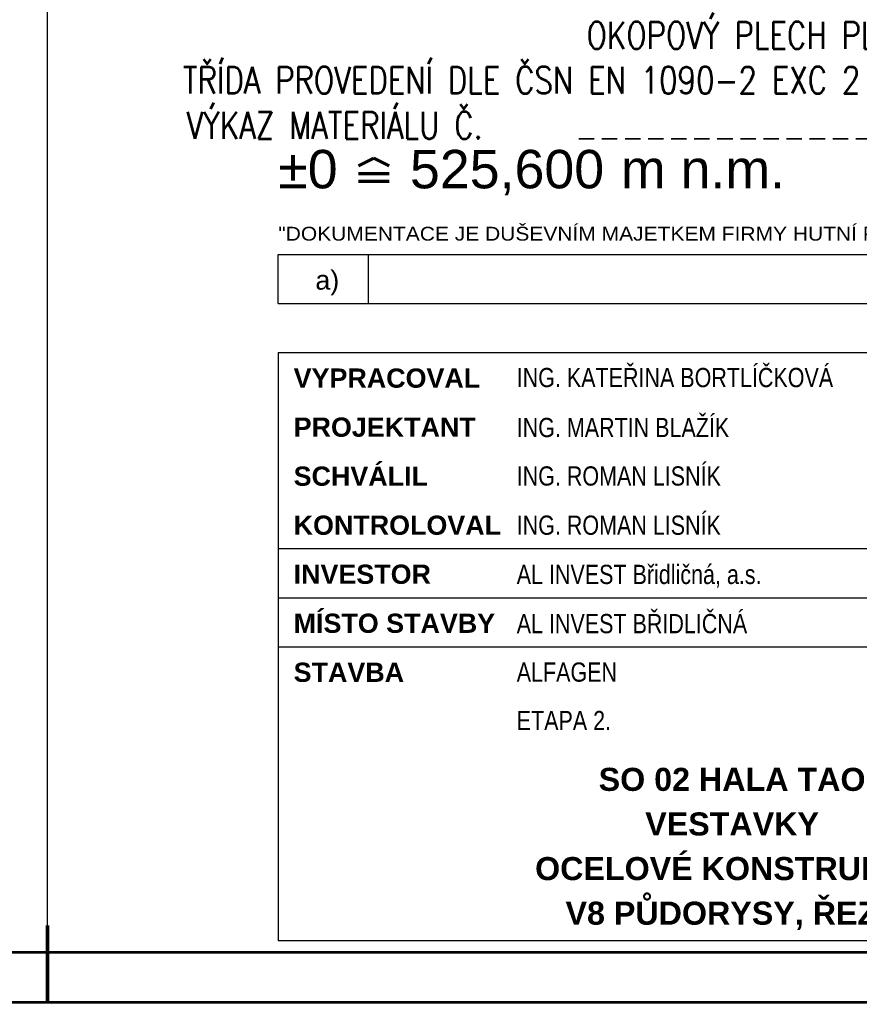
# Paper-space layout 'Layout1' of a CAD drawing. Extents: x -2 to 985, y -36 to 1353.
# Tile 28 of 73: x 529 to 639, y 0 to 128. Entities that reach past the tile are written whole.
import ezdxf
from ezdxf.enums import TextEntityAlignment as Align

# ---------------------------------------------------------------- set-up
doc = ezdxf.new("R2010")
doc.units = 0
doc.linetypes.add('SKRYTÁOK1', pattern=[3, 2, -1])
doc.layers.get('DEFPOINTS').update_dxf_attribs({"color": 132, "linetype": 'CONTINUOUS'})
doc.layers.add('RAMECEK_HP', color=251, linetype='CONTINUOUS')
doc.layers.add('RAZITKO_HP', color=222, linetype='CONTINUOUS')
doc.layers.add('SS_TEXT35', color=2, linetype='CONTINUOUS', lineweight=35)
doc.styles.add('RAZITKO_HP_ARIAL', font='arial.ttf')
doc.styles.add('RAZITKO_HP_ARIAL_B', font='arialbd.ttf')
doc.styles.add('RAZITKO_HP_ARIAL_N', font='arial.ttf', dxfattribs={"width": 0.8})
doc.styles.add('ROMANS', font='romans.shx', dxfattribs={"width": 0.8})

# ---------------------------------------------------------------- blocks, each defined once
blk = doc.blocks.new('*U6')
at = {"layer": 'DEFPOINTS'}
blk.add_lwpolyline([(743, 0), (533, 0), (533, 297), (743, 297)], close=True, dxfattribs=at)
at = {"layer": 'RAMECEK_HP', "lineweight": 35, "const_width": 0.35}
for points in [[(0, 420), (0, 0), (743, 0), (743, 420)], [(6.5, 413.5), (6.5, 6.5), (736.5, 6.5), (736.5, 413.5)]]:
    blk.add_lwpolyline(points, close=True, dxfattribs=at)
at = {"layer": 'RAMECEK_HP', "lineweight": 50, "const_width": 0.5}
blk.add_lwpolyline([(533, 0), (533, 10)], dxfattribs=at)
blk.add_lwpolyline([(533, 0), (533, 10)], dxfattribs=at)
at = {"layer": 'DEFPOINTS', "style": 'ROMANS', "width": 0.8}
blk.add_attdef('TISK', text='', height=10, dxfattribs=at).set_placement((743, -33), align=Align.RIGHT)
blk = doc.blocks.new('0_HP')
at = {"layer": 'RAZITKO_HP', "lineweight": 70}
for p, q in [((-166.58, 105.79), (-164.58, 106.79)), ((-164.58, 106.79), (-162.58, 105.79)), ((-166.58, 104.79), (-162.58, 104.79)), ((-166.58, 103.79), (-162.58, 103.79))]:
    blk.add_line(p, q, dxfattribs=at)
at = {"layer": 'RAZITKO_HP', "lineweight": 70, "style": 'RAZITKO_HP_ARIAL'}
blk.add_text('%%P0', height=5, dxfattribs=at).set_placement((-177, 102.85))
blk = doc.blocks.new('text_HP')
at = {"layer": 'RAZITKO_HP', "lineweight": 25}
blk.add_line((-177, 94.25), (-5, 94.25), dxfattribs=at)
at = {"layer": 'RAZITKO_HP', "lineweight": 18, "style": 'RAZITKO_HP_ARIAL', "width": 1.085}
blk.add_text('"DOKUMENTACE JE DUŠEVNÍM MAJETKEM FIRMY HUTNÍ PROJEKT Frýdek-Místek a.s. A NESMÍ BÝT POUŽITA BEZ JEJÍHO VĚDOMÍ."', height=1.8, dxfattribs=at).set_placement((-177, 96.05))
blk = doc.blocks.new('0POZNAMKA_CZ')
at = {"layer": 'SS_TEXT35', "insert": (0, 0), "char_height": 3.5, "attachment_point": 7, "style": 'ROMANS'}
blk.add_mtext_dynamic_manual_height_columns('{\\H1.4286x;\\C4;POZNÁMKA:\\P}- POUŽITÝ MATERIÁL: S235JR\\P- DUTÉ PROFILY UZAVŘÍT PLECHEM P4\\P- NESLOUŽÍ PRO VÝROBU, NUTNO ZPRACOVAT RALIZAČNÍ A VÝROBNÍ DOKUMENTACI\\P- VŠECHNY ŠROUBY MINIMÁLNĚ TŘÍDY 8.8, KOTVY 5.8\\P- PODLITÍ PATNÍCH PLECHŮ MINIMÁLNĚ O PEVNOSTI ZÁKLADŮ\\P- SKUTEČNÉ ROZMĚRY A STAV STÁVAJÍCÍ KCE ZKONTROLOVAT NA STAVBĚ\\P- PROFILY UPE DLE DIN 1026-2\\P\\pxi-2,l2,t4;-^ILÁVKY JSOU ZE SLZIČKOVÉHO PLECHU TL.5mm S VÝZTUHAMI Z PLECHU TL. 5 mm, VZDÁLENOST VÝZTUH MAX. 1200 mm\\P\\pi0,l0,tz;- SCHOD. STUPNĚ JSOU Z PLECHU TL. 5 mm\\P- POSTUP OSAZOVÁNÍ VŠECH KOTEV PROVÁDĚT PODLE PODMÍNEK MANUÁLU, STANDARDU VÝROBCE\\P\\pt15;- ZÁBRADLÍ TRUBKOVÉ: SLOUPKY TR%%C44,5x5\\P\\pt13.571,15;^I^IHORNÍ MADLO TR%%C44,5x2,9\\P\\pql;^I^IDOLNÍ MADLO TR%%C32x2\\P\\pq*,t15;^IOKOPOVÝ PLECH PLO100x6\\P\\ptz;TŘÍDA PROVEDENÍ DLE ČSN EN 1090-2 EXC 2', width=182.6341, gutter_width=17.5, heights=[0], dxfattribs=at)

psp = doc.layouts.get("Layout1")

# ---------------------------------------------------------------- linework, layer by layer
at = {"layer": 'RAZITKO_HP', "lineweight": 25}
for p, q in [((563, 90.875), (563, 97.25)), ((574.75, 90.875), (574.75, 97.25)), ((563, 90.875), (735, 90.875)), ((563, 84.5), (680, 84.5)), ((563, 84.5), (563, 8)), ((563, 59), (680, 59)), ((563, 52.625), (680, 52.625)), ((563, 46.25), (680, 46.25)), ((680, 8), (563, 8))]:
    psp.add_line(p, q, dxfattribs=at)
at = {"layer": 'SS_TEXT35', "linetype": 'SKRYTÁOK1'}
psp.add_line((602.0794, 112.2952), (682.0794, 112.2952), dxfattribs=at)

# ---------------------------------------------------------------- block references
at = {"layer": 'RAMECEK_HP'}
psp.add_blockref('*U6', (0, 0), dxfattribs=at)
at = {"layer": 'RAZITKO_HP'}
for name in ['0_HP', 'text_HP']:
    psp.add_blockref(name, (740, 3), dxfattribs=at)
at = {"layer": 'SS_TEXT35'}
psp.add_blockref('0POZNAMKA_CZ', (550.589, 118.166), dxfattribs=at)

# ---------------------------------------------------------------- texts
at = {"layer": 'RAZITKO_HP', "lineweight": 70, "style": 'RAZITKO_HP_ARIAL'}
for s, p in [('525,600', (580.1198, 105.85)), ('m n.m.', (607.5454, 105.85))]:
    psp.add_text(s, height=5, dxfattribs=at).set_placement(p)
at = {"layer": 'RAZITKO_HP', "lineweight": 25, "style": 'RAZITKO_HP_ARIAL'}
psp.add_text('a)', height=2.5, dxfattribs=at).set_placement((569.375, 92.675), align=Align.CENTER)
at = {"layer": 'RAZITKO_HP', "style": 'RAZITKO_HP_ARIAL_N', "width": 0.8}
for s, p in [('ING. KATEŘINA BORTLÍČKOVÁ', (594, 80)), ('ING. MARTIN BLAŽÍK', (594, 73.5)), ('ING. ROMAN LISNÍK', (594, 67.2)), ('ING. ROMAN LISNÍK', (594, 60.8)), ('AL INVEST Břidličná, a.s.', (594, 54.4)), ('AL INVEST BŘIDLIČNÁ', (594, 48)), ('ALFAGEN', (594, 41.7)), ('ETAPA 2.', (594, 35.4))]:
    psp.add_text(s, height=2.5, dxfattribs=at).set_placement(p)
at = {"layer": 'RAZITKO_HP', "lineweight": 35, "style": 'RAZITKO_HP_ARIAL_B'}
for s, p in [('VYPRACOVAL', (565, 79.925)), ('PROJEKTANT', (565, 73.55)), ('SCHVÁLIL', (565, 67.175)), ('KONTROLOVAL', (565, 60.8)), ('INVESTOR', (565, 54.425)), ('MÍSTO STAVBY', (565, 48.05)), ('STAVBA', (565, 41.675))]:
    psp.add_text(s, height=2.5, dxfattribs=at).set_placement(p)
at = {"layer": 'RAZITKO_HP', "style": 'RAZITKO_HP_ARIAL_B'}
for s, p in [('SO 02 HALA TAO', (622, 29)), ('VESTAVKY', (622, 23.2)), ('OCELOVÉ KONSTRUKCE', (622, 17.4)), ('V8 PŮDORYSY, ŘEZY', (622, 11.6))]:
    psp.add_text(s, height=3, dxfattribs=at).set_placement(p, align=Align.MIDDLE_CENTER)
at = {"layer": 'SS_TEXT35', "style": 'ROMANS', "width": 0.8}
psp.add_text('VÝKAZ MATERIÁLU Č.', height=3.5, dxfattribs=at).set_placement((551.0794, 112.2952))

doc.saveas('drawing.dxf')
